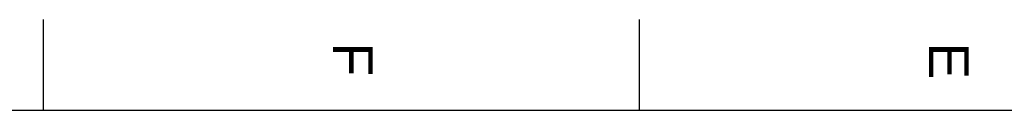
# Model space of a CAD drawing. Header units: millimetres. Extents: x -40 to 419, y 0 to 295.
# Tile 31 of 72: x 103 to 190, y 287 to 295. Entities that reach past the tile are written whole.
import ezdxf

# ---------------------------------------------------------------- set-up
doc = ezdxf.new("R2010")
doc.units = ezdxf.units.MM
doc.layers.add('Marges', color=7, linetype='Continuous')

# ---------------------------------------------------------------- blocks, each defined once
blk = doc.blocks.new('SE5')
at = {"layer": 'Marges', "char_height": 3.5, "width": 3.71335, "attachment_point": 1, "rotation": 270}
for s, insert in [('{\\fArial|b0||i0||c0|p34;\\C7;\\H3.5;\\W1.;F}', (134, 293)), ('{\\fArial|b0||i0||c0|p34;\\C7;\\H3.5;\\W1.;E}', (186.5, 293))]:
    blk.add_mtext(s, dxfattribs=dict(at, insert=insert))
blk = doc.blocks.new('SE4')
at = {"layer": 'Marges'}
blk.add_blockref('SE5', (0, 0), dxfattribs=at)

msp = doc.modelspace()

# ---------------------------------------------------------------- linework, layer by layer
at = {"layer": 'Marges', "color": 7, "linetype": 'Continuous'}
for p, q in [((105, 287), (105, 295)), ((157.5, 287), (157.5, 295)), ((410, 287), (10, 287))]:
    msp.add_line(p, q, dxfattribs=at)

# ---------------------------------------------------------------- block references
msp.add_blockref('SE4', (0, 0))

doc.saveas('drawing.dxf')
